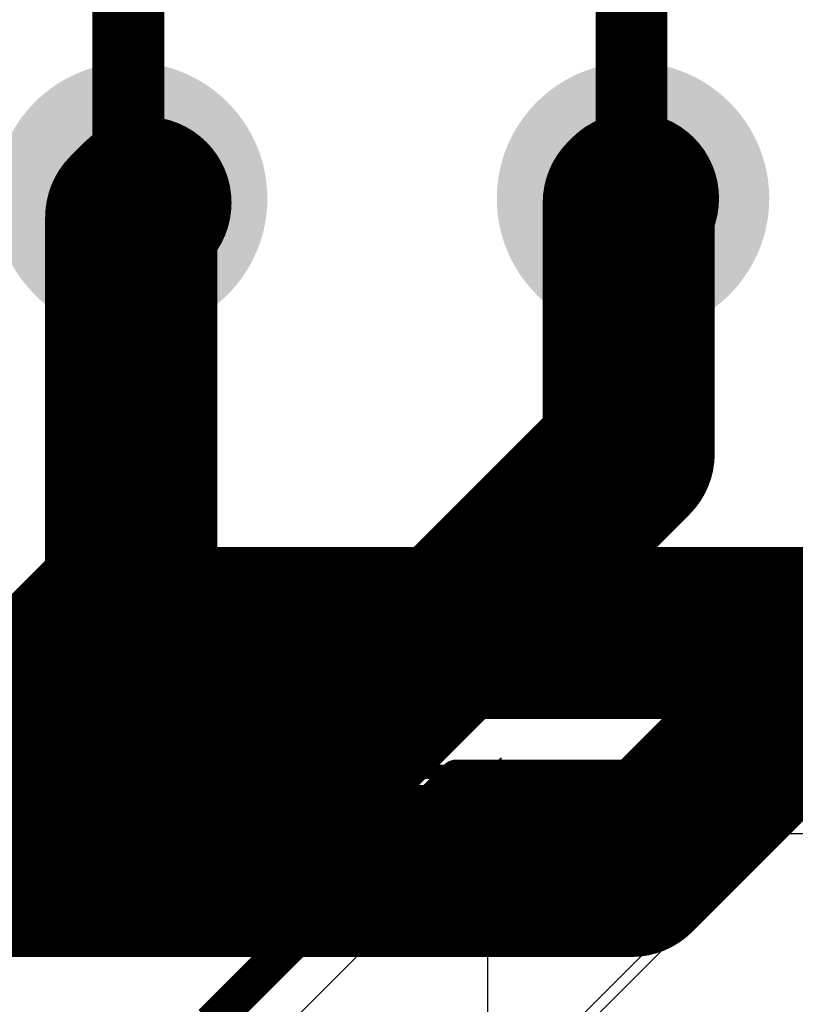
# Model space of a CAD drawing. Header units: inches. Extents: x -6 to 11.2, y -2.2 to 8.3.
# Tile 105 of 256: x 0.706 to 0.919, y 2.278 to 2.549. Entities that reach past the tile are written whole.
import ezdxf

# ---------------------------------------------------------------- set-up
doc = ezdxf.new("R2010")
doc.units = ezdxf.units.IN
doc.header["$MEASUREMENT"] = 0
for name, color, linetype in [('Board Layer Stack Bottom Overlay', 54, 'Continuous'), ('Board Layer Stack Bottom Solder', 6, 'Continuous'), ('Bottom Comp Body -Top13)-Comp Body -Bot14)', 56, 'Continuous'), ('Bottom Courtyard -Top15)-Courtyard -Bot16)', 56, 'Continuous'), ('Drill Drawing', 1, 'Continuous'), ('Keep-Out Layer', 6, 'Continuous'), ('Layer  6- Inner', 156, 'Continuous'), ('Layer 1- Top', 1, 'Continuous'), ('Layer 2- GND', 16, 'Continuous'), ('Layer 3- Inner', 16, 'Continuous'), ('Layer 4- Inner', 76, 'Continuous'), ('Layer 5- Inner', 90, 'Continuous'), ('Layer 7- PWR', 76, 'Continuous'), ('Layer 8- Bottom', 5, 'Continuous'), ('Multi-Layer', 9, 'Continuous'), ('Pad Holes', 156, 'Continuous'), ('Top Solder', 216, 'Continuous')]:
    doc.layers.add(name, color=color, linetype=linetype)

# ---------------------------------------------------------------- blocks, each defined once
blk = doc.blocks.new('1843648_B_186')
at = {"layer": 'Board Layer Stack Bottom Solder'}
h = blk.add_hatch(color=6, dxfattribs=at)
edge = h.paths.add_edge_path()
edge.add_arc((0.27559, 0), 0.0374, 0, 360)
h = blk.add_hatch(color=6, dxfattribs=at)
edge = h.paths.add_edge_path()
edge.add_arc((0.41339, 0), 0.0374, 0, 360)
at = {"layer": 'Layer 1- Top'}
h = blk.add_hatch(color=7, dxfattribs=at)
edge = h.paths.add_edge_path()
edge.add_arc((0.27559, 0), 0.03543, 0, 360)
h = blk.add_hatch(color=7, dxfattribs=at)
edge = h.paths.add_edge_path()
edge.add_arc((0.41339, 0), 0.03543, 0, 360)
at = {"layer": 'Layer 2- GND'}
h = blk.add_hatch(color=7, dxfattribs=at)
edge = h.paths.add_edge_path()
edge.add_arc((0.27559, 0), 0.03362, 0, 360)
h = blk.add_hatch(color=7, dxfattribs=at)
edge = h.paths.add_edge_path()
edge.add_arc((0.41339, 0), 0.03362, 0, 360)
at = {"layer": 'Layer 7- PWR'}
h = blk.add_hatch(color=7, dxfattribs=at)
edge = h.paths.add_edge_path()
edge.add_arc((0.27559, 0), 0.03362, 0, 360)
h = blk.add_hatch(color=7, dxfattribs=at)
edge = h.paths.add_edge_path()
edge.add_arc((0.41339, 0), 0.03362, 0, 360)
at = {"layer": 'Layer 8- Bottom'}
h = blk.add_hatch(color=7, dxfattribs=at)
edge = h.paths.add_edge_path()
edge.add_arc((0.27559, 0), 0.03543, 0, 360)
h = blk.add_hatch(color=7, dxfattribs=at)
edge = h.paths.add_edge_path()
edge.add_arc((0.41339, 0), 0.03543, 0, 360)
at = {"layer": 'Multi-Layer'}
h = blk.add_hatch(color=9, dxfattribs=at)
edge = h.paths.add_edge_path()
edge.add_arc((0.27559, 0), 0.03543, 0, 360)
h = blk.add_hatch(color=9, dxfattribs=at)
edge = h.paths.add_edge_path()
edge.add_arc((0.41339, 0), 0.03543, 0, 360)
at = {"layer": 'Pad Holes'}
h = blk.add_hatch(color=7, dxfattribs=at)
edge = h.paths.add_edge_path()
edge.add_arc((0.27559, 0), 0.02362, 0, 360)
h = blk.add_hatch(color=7, dxfattribs=at)
edge = h.paths.add_edge_path()
edge.add_arc((0.41339, 0), 0.02362, 0, 360)
at = {"layer": 'Top Solder'}
h = blk.add_hatch(color=216, dxfattribs=at)
edge = h.paths.add_edge_path()
edge.add_arc((0.27559, 0), 0.0374, 0, 360)
h = blk.add_hatch(color=216, dxfattribs=at)
edge = h.paths.add_edge_path()
edge.add_arc((0.41339, 0), 0.0374, 0, 360)
at = {"layer": 'Board Layer Stack Bottom Overlay'}
blk.add_lwpolyline([(0.78543, 0.11811, 0.00787, 0.00787, 0), (-0.09646, 0.11811, 0.00787, 0.00787, 0)], format="xyseb", dxfattribs=at)
at = {"layer": 'Bottom Comp Body -Top13)-Comp Body -Bot14)'}
blk.add_lwpolyline([(0.78543, 0.11811, 0.00394, 0.00394, 0), (-0.09646, 0.11811, 0.00394, 0.00394, 0)], format="xyseb", dxfattribs=at)
at = {"layer": 'Bottom Courtyard -Top15)-Courtyard -Bot16)'}
blk.add_lwpolyline([(0.8248, 0.15748, 0.00394, 0.00394, 0), (-0.13583, 0.15748, 0.00394, 0.00394, 0)], format="xyseb", dxfattribs=at)

msp = doc.modelspace()

# ---------------------------------------------------------------- linework, layer by layer
at = {"layer": 'Drill Drawing'}
for points in [[(0.72661, 2.50961, 0.002, 0.002, 0), (0.73661, 2.50461, 0.002, 0.002, 0)], [(0.72661, 2.50961, 0.002, 0.002, 0), (0.73161, 2.49961, 0.002, 0.002, 0)], [(0.73661, 2.50461, 0.002, 0.002, 0), (0.74661, 2.50961, 0.002, 0.002, 0)], [(0.74161, 2.49961, 0.002, 0.002, 0), (0.74661, 2.50961, 0.002, 0.002, 0)], [(0.86441, 2.50961, 0.002, 0.002, 0), (0.87441, 2.50461, 0.002, 0.002, 0)], [(0.86441, 2.50961, 0.002, 0.002, 0), (0.86941, 2.49961, 0.002, 0.002, 0)], [(0.87441, 2.50461, 0.002, 0.002, 0), (0.88441, 2.50961, 0.002, 0.002, 0)], [(0.87941, 2.49961, 0.002, 0.002, 0), (0.88441, 2.50961, 0.002, 0.002, 0)], [(0.73061, 2.50561, 0.002, 0.002, 0), (0.73661, 2.50261, 0.002, 0.002, 0)], [(0.73061, 2.50561, 0.002, 0.002, 0), (0.73361, 2.49961, 0.002, 0.002, 0)], [(0.73661, 2.50261, 0.002, 0.002, 0), (0.74261, 2.50561, 0.002, 0.002, 0)], [(0.73961, 2.49961, 0.002, 0.002, 0), (0.74261, 2.50561, 0.002, 0.002, 0)], [(0.86841, 2.50561, 0.002, 0.002, 0), (0.87441, 2.50261, 0.002, 0.002, 0)], [(0.86841, 2.50561, 0.002, 0.002, 0), (0.87141, 2.49961, 0.002, 0.002, 0)], [(0.87441, 2.50261, 0.002, 0.002, 0), (0.88041, 2.50561, 0.002, 0.002, 0)], [(0.87741, 2.49961, 0.002, 0.002, 0), (0.88041, 2.50561, 0.002, 0.002, 0)], [(0.72661, 2.48961, 0.002, 0.002, 0), (0.73161, 2.49961, 0.002, 0.002, 0)], [(0.73061, 2.49361, 0.002, 0.002, 0), (0.73361, 2.49961, 0.002, 0.002, 0)], [(0.73961, 2.49961, 0.002, 0.002, 0), (0.74261, 2.49361, 0.002, 0.002, 0)], [(0.74161, 2.49961, 0.002, 0.002, 0), (0.74661, 2.48961, 0.002, 0.002, 0)], [(0.86441, 2.48961, 0.002, 0.002, 0), (0.86941, 2.49961, 0.002, 0.002, 0)], [(0.86841, 2.49361, 0.002, 0.002, 0), (0.87141, 2.49961, 0.002, 0.002, 0)], [(0.87741, 2.49961, 0.002, 0.002, 0), (0.88041, 2.49361, 0.002, 0.002, 0)], [(0.87941, 2.49961, 0.002, 0.002, 0), (0.88441, 2.48961, 0.002, 0.002, 0)], [(0.72661, 2.48961, 0.002, 0.002, 0), (0.73661, 2.49461, 0.002, 0.002, 0)], [(0.73061, 2.49361, 0.002, 0.002, 0), (0.73661, 2.49661, 0.002, 0.002, 0)], [(0.73661, 2.49661, 0.002, 0.002, 0), (0.74261, 2.49361, 0.002, 0.002, 0)], [(0.73661, 2.49461, 0.002, 0.002, 0), (0.74661, 2.48961, 0.002, 0.002, 0)], [(0.86441, 2.48961, 0.002, 0.002, 0), (0.87441, 2.49461, 0.002, 0.002, 0)], [(0.86841, 2.49361, 0.002, 0.002, 0), (0.87441, 2.49661, 0.002, 0.002, 0)], [(0.87441, 2.49661, 0.002, 0.002, 0), (0.88041, 2.49361, 0.002, 0.002, 0)], [(0.87441, 2.49461, 0.002, 0.002, 0), (0.88441, 2.48961, 0.002, 0.002, 0)]]:
    msp.add_lwpolyline(points, format="xyseb", dxfattribs=at)
for points in [[(0.72611, 2.50961, 0.001, 0.001, 1), (0.72711, 2.50961, 0.001, 0.001, 1)], [(0.72611, 2.50961, 0.001, 0.001, 1), (0.72711, 2.50961, 0.001, 0.001, 1)], [(0.74611, 2.50961, 0.001, 0.001, 1), (0.74711, 2.50961, 0.001, 0.001, 1)], [(0.74611, 2.50961, 0.001, 0.001, 1), (0.74711, 2.50961, 0.001, 0.001, 1)], [(0.86391, 2.50961, 0.001, 0.001, 1), (0.86491, 2.50961, 0.001, 0.001, 1)], [(0.86391, 2.50961, 0.001, 0.001, 1), (0.86491, 2.50961, 0.001, 0.001, 1)], [(0.88391, 2.50961, 0.001, 0.001, 1), (0.88491, 2.50961, 0.001, 0.001, 1)], [(0.88391, 2.50961, 0.001, 0.001, 1), (0.88491, 2.50961, 0.001, 0.001, 1)], [(0.73011, 2.50561, 0.001, 0.001, 1), (0.73111, 2.50561, 0.001, 0.001, 1)], [(0.73011, 2.50561, 0.001, 0.001, 1), (0.73111, 2.50561, 0.001, 0.001, 1)], [(0.74211, 2.50561, 0.001, 0.001, 1), (0.74311, 2.50561, 0.001, 0.001, 1)], [(0.74211, 2.50561, 0.001, 0.001, 1), (0.74311, 2.50561, 0.001, 0.001, 1)], [(0.86791, 2.50561, 0.001, 0.001, 1), (0.86891, 2.50561, 0.001, 0.001, 1)], [(0.86791, 2.50561, 0.001, 0.001, 1), (0.86891, 2.50561, 0.001, 0.001, 1)], [(0.87991, 2.50561, 0.001, 0.001, 1), (0.88091, 2.50561, 0.001, 0.001, 1)], [(0.87991, 2.50561, 0.001, 0.001, 1), (0.88091, 2.50561, 0.001, 0.001, 1)], [(0.73611, 2.50461, 0.001, 0.001, 1), (0.73711, 2.50461, 0.001, 0.001, 1)], [(0.73611, 2.50461, 0.001, 0.001, 1), (0.73711, 2.50461, 0.001, 0.001, 1)], [(0.73611, 2.50261, 0.001, 0.001, 1), (0.73711, 2.50261, 0.001, 0.001, 1)], [(0.73611, 2.50261, 0.001, 0.001, 1), (0.73711, 2.50261, 0.001, 0.001, 1)], [(0.87391, 2.50461, 0.001, 0.001, 1), (0.87491, 2.50461, 0.001, 0.001, 1)], [(0.87391, 2.50461, 0.001, 0.001, 1), (0.87491, 2.50461, 0.001, 0.001, 1)], [(0.87391, 2.50261, 0.001, 0.001, 1), (0.87491, 2.50261, 0.001, 0.001, 1)], [(0.87391, 2.50261, 0.001, 0.001, 1), (0.87491, 2.50261, 0.001, 0.001, 1)], [(0.73111, 2.49961, 0.001, 0.001, 1), (0.73211, 2.49961, 0.001, 0.001, 1)], [(0.73111, 2.49961, 0.001, 0.001, 1), (0.73211, 2.49961, 0.001, 0.001, 1)], [(0.73311, 2.49961, 0.001, 0.001, 1), (0.73411, 2.49961, 0.001, 0.001, 1)], [(0.73311, 2.49961, 0.001, 0.001, 1), (0.73411, 2.49961, 0.001, 0.001, 1)], [(0.73911, 2.49961, 0.001, 0.001, 1), (0.74011, 2.49961, 0.001, 0.001, 1)], [(0.73911, 2.49961, 0.001, 0.001, 1), (0.74011, 2.49961, 0.001, 0.001, 1)], [(0.74111, 2.49961, 0.001, 0.001, 1), (0.74211, 2.49961, 0.001, 0.001, 1)], [(0.74111, 2.49961, 0.001, 0.001, 1), (0.74211, 2.49961, 0.001, 0.001, 1)], [(0.86891, 2.49961, 0.001, 0.001, 1), (0.86991, 2.49961, 0.001, 0.001, 1)], [(0.86891, 2.49961, 0.001, 0.001, 1), (0.86991, 2.49961, 0.001, 0.001, 1)], [(0.87091, 2.49961, 0.001, 0.001, 1), (0.87191, 2.49961, 0.001, 0.001, 1)], [(0.87091, 2.49961, 0.001, 0.001, 1), (0.87191, 2.49961, 0.001, 0.001, 1)], [(0.87691, 2.49961, 0.001, 0.001, 1), (0.87791, 2.49961, 0.001, 0.001, 1)], [(0.87691, 2.49961, 0.001, 0.001, 1), (0.87791, 2.49961, 0.001, 0.001, 1)], [(0.87891, 2.49961, 0.001, 0.001, 1), (0.87991, 2.49961, 0.001, 0.001, 1)], [(0.87891, 2.49961, 0.001, 0.001, 1), (0.87991, 2.49961, 0.001, 0.001, 1)], [(0.73611, 2.49661, 0.001, 0.001, 1), (0.73711, 2.49661, 0.001, 0.001, 1)], [(0.73611, 2.49661, 0.001, 0.001, 1), (0.73711, 2.49661, 0.001, 0.001, 1)], [(0.73611, 2.49461, 0.001, 0.001, 1), (0.73711, 2.49461, 0.001, 0.001, 1)], [(0.73611, 2.49461, 0.001, 0.001, 1), (0.73711, 2.49461, 0.001, 0.001, 1)], [(0.87391, 2.49661, 0.001, 0.001, 1), (0.87491, 2.49661, 0.001, 0.001, 1)], [(0.87391, 2.49661, 0.001, 0.001, 1), (0.87491, 2.49661, 0.001, 0.001, 1)], [(0.87391, 2.49461, 0.001, 0.001, 1), (0.87491, 2.49461, 0.001, 0.001, 1)], [(0.87391, 2.49461, 0.001, 0.001, 1), (0.87491, 2.49461, 0.001, 0.001, 1)], [(0.73011, 2.49361, 0.001, 0.001, 1), (0.73111, 2.49361, 0.001, 0.001, 1)], [(0.73011, 2.49361, 0.001, 0.001, 1), (0.73111, 2.49361, 0.001, 0.001, 1)], [(0.74211, 2.49361, 0.001, 0.001, 1), (0.74311, 2.49361, 0.001, 0.001, 1)], [(0.74211, 2.49361, 0.001, 0.001, 1), (0.74311, 2.49361, 0.001, 0.001, 1)], [(0.86791, 2.49361, 0.001, 0.001, 1), (0.86891, 2.49361, 0.001, 0.001, 1)], [(0.86791, 2.49361, 0.001, 0.001, 1), (0.86891, 2.49361, 0.001, 0.001, 1)], [(0.87991, 2.49361, 0.001, 0.001, 1), (0.88091, 2.49361, 0.001, 0.001, 1)], [(0.87991, 2.49361, 0.001, 0.001, 1), (0.88091, 2.49361, 0.001, 0.001, 1)], [(0.72611, 2.48961, 0.001, 0.001, 1), (0.72711, 2.48961, 0.001, 0.001, 1)], [(0.72611, 2.48961, 0.001, 0.001, 1), (0.72711, 2.48961, 0.001, 0.001, 1)], [(0.74611, 2.48961, 0.001, 0.001, 1), (0.74711, 2.48961, 0.001, 0.001, 1)], [(0.74611, 2.48961, 0.001, 0.001, 1), (0.74711, 2.48961, 0.001, 0.001, 1)], [(0.86391, 2.48961, 0.001, 0.001, 1), (0.86491, 2.48961, 0.001, 0.001, 1)], [(0.86391, 2.48961, 0.001, 0.001, 1), (0.86491, 2.48961, 0.001, 0.001, 1)], [(0.88391, 2.48961, 0.001, 0.001, 1), (0.88491, 2.48961, 0.001, 0.001, 1)], [(0.88391, 2.48961, 0.001, 0.001, 1), (0.88491, 2.48961, 0.001, 0.001, 1)]]:
    msp.add_lwpolyline(points, format="xyseb", close=True, dxfattribs=at)
at = {"layer": 'Keep-Out Layer'}
for p, q in [((0.83819, 2.34606), (0.75315, 2.26102)), ((0.83819, 2.34094), (0.83819, 2.34606)), ((1.28661, 2.34094), (0.83819, 2.34094))]:
    msp.add_line(p, q, dxfattribs=at)
for points in [[(0.75866, 2.27323, 0.01, 0.01, 0), (0.82598, 2.34055, 0.01, 0.01, 0)], [(0.82598, 2.34055, 0.01, 0.01, 0), (1.24016, 2.34055, 0.01, 0.01, 0)]]:
    msp.add_lwpolyline(points, format="xyseb", dxfattribs=at)
msp.add_lwpolyline([(0.82348, 2.34055, 0.005, 0.005, 1), (0.82848, 2.34055, 0.005, 0.005, 1)], format="xyseb", close=True, dxfattribs=at)
msp.add_lwpolyline([(0.82348, 2.34055, 0.005, 0.005, 1), (0.82848, 2.34055, 0.005, 0.005, 1)], format="xyseb", close=True, dxfattribs=at)
at = {"layer": 'Layer  6- Inner'}
for points in [[(0.65, 2.27126, 0.04724, 0.04724, 0), (0.75906, 2.38031, 0.04724, 0.04724, 0)], [(0.75906, 2.38031, 0.04724, 0.04724, 0), (1.08976, 2.38031, 0.04724, 0.04724, 0)]]:
    msp.add_lwpolyline(points, format="xyseb", dxfattribs=at)
msp.add_lwpolyline([(0.74724, 2.38031, 0.02362, 0.02362, 1), (0.77087, 2.38031, 0.02362, 0.02362, 1)], format="xyseb", close=True, dxfattribs=at)
msp.add_lwpolyline([(0.74724, 2.38031, 0.02362, 0.02362, 1), (0.77087, 2.38031, 0.02362, 0.02362, 1)], format="xyseb", close=True, dxfattribs=at)
at = {"layer": 'Layer 1- Top'}
for p, q in [((0.83336, 2.2442), (0.91442, 2.32526)), ((0.91442, 2.32526), (1.06829, 2.32526))]:
    msp.add_line(p, q, dxfattribs=at)
for points in [[(0.73583, 2.50315, 0.01969, 0.01969, 0), (0.73583, 2.61299, 0.01969, 0.01969, 0)], [(0.87402, 2.51181, 0.01969, 0.01969, 0), (0.87402, 2.61299, 0.01969, 0.01969, 0)], [(0.87323, 2.49843, 0.04724, 0.04724, 0), (0.87441, 2.49961, 0.04724, 0.04724, 0)], [(0.87323, 2.42953, 0.04724, 0.04724, 0), (0.87323, 2.49843, 0.04724, 0.04724, 0)], [(0.87402, 2.51181, 0.01969, 0.01969, 0), (0.88386, 2.50197, 0.01969, 0.01969, 0)], [(0.73583, 2.50315, 0.01969, 0.01969, 0), (0.7378, 2.50118, 0.01969, 0.01969, 0)], [(0.76063, 2.31693, 0.04724, 0.04724, 0), (0.87323, 2.42953, 0.04724, 0.04724, 0)], [(0.63069, 2.31693, 0.04724, 0.04724, 0), (0.76063, 2.31693, 0.04724, 0.04724, 0)]]:
    msp.add_lwpolyline(points, format="xyseb", dxfattribs=at)
for points in [[(0.8626, 2.49961, 0.02362, 0.02362, 1), (0.88622, 2.49961, 0.02362, 0.02362, 1)], [(0.86142, 2.49843, 0.02362, 0.02362, 1), (0.88504, 2.49843, 0.02362, 0.02362, 1)], [(0.86142, 2.49843, 0.02362, 0.02362, 1), (0.88504, 2.49843, 0.02362, 0.02362, 1)], [(0.86909, 2.51181, 0.00984, 0.00984, 1), (0.87894, 2.51181, 0.00984, 0.00984, 1)], [(0.86909, 2.51181, 0.00984, 0.00984, 1), (0.87894, 2.51181, 0.00984, 0.00984, 1)], [(0.73091, 2.50315, 0.00984, 0.00984, 1), (0.74075, 2.50315, 0.00984, 0.00984, 1)], [(0.73091, 2.50315, 0.00984, 0.00984, 1), (0.74075, 2.50315, 0.00984, 0.00984, 1)], [(0.87894, 2.50197, 0.00984, 0.00984, 1), (0.88878, 2.50197, 0.00984, 0.00984, 1)], [(0.73287, 2.50118, 0.00984, 0.00984, 1), (0.74272, 2.50118, 0.00984, 0.00984, 1)], [(0.86142, 2.42953, 0.02362, 0.02362, 1), (0.88504, 2.42953, 0.02362, 0.02362, 1)], [(0.86142, 2.42953, 0.02362, 0.02362, 1), (0.88504, 2.42953, 0.02362, 0.02362, 1)], [(0.74882, 2.31693, 0.02362, 0.02362, 1), (0.77244, 2.31693, 0.02362, 0.02362, 1)], [(0.74882, 2.31693, 0.02362, 0.02362, 1), (0.77244, 2.31693, 0.02362, 0.02362, 1)]]:
    msp.add_lwpolyline(points, format="xyseb", close=True, dxfattribs=at)
at = {"layer": 'Layer 3- Inner'}
for p, q in [((0.77396, 2.18892), (0.9103, 2.32526)), ((0.9103, 2.32526), (1.24016, 2.32526))]:
    msp.add_line(p, q, dxfattribs=at)
at = {"layer": 'Layer 4- Inner'}
for points in [[(0.87402, 2.31496, 0.04724, 0.04724, 0), (1.00768, 2.44863, 0.04724, 0.04724, 0)], [(0.59151, 2.31496, 0.04724, 0.04724, 0), (0.87402, 2.31496, 0.04724, 0.04724, 0)]]:
    msp.add_lwpolyline(points, format="xyseb", dxfattribs=at)
msp.add_lwpolyline([(0.8622, 2.31496, 0.02362, 0.02362, 1), (0.88583, 2.31496, 0.02362, 0.02362, 1)], format="xyseb", close=True, dxfattribs=at)
msp.add_lwpolyline([(0.8622, 2.31496, 0.02362, 0.02362, 1), (0.88583, 2.31496, 0.02362, 0.02362, 1)], format="xyseb", close=True, dxfattribs=at)
at = {"layer": 'Layer 5- Inner'}
for p, q in [((0.77396, 2.26689), (0.83232, 2.32526)), ((0.83232, 2.32526), (1.24016, 2.32526))]:
    msp.add_line(p, q, dxfattribs=at)
at = {"layer": 'Layer 8- Bottom'}
for p, q in [((0.83458, 2.1986), (0.83458, 2.32526)), ((0.83458, 2.32526), (0.98657, 2.32526))]:
    msp.add_line(p, q, dxfattribs=at)
for points in [[(0.73661, 2.49449, 0.04724, 0.04724, 0), (0.74055, 2.49843, 0.04724, 0.04724, 0)], [(0.73661, 2.39033, 0.04724, 0.04724, 0), (0.73661, 2.49449, 0.04724, 0.04724, 0)], [(0.6951, 2.34882, 0.04724, 0.04724, 0), (0.73661, 2.39033, 0.04724, 0.04724, 0)], [(0.39094, 2.34882, 0.04724, 0.04724, 0), (0.6951, 2.34882, 0.04724, 0.04724, 0)]]:
    msp.add_lwpolyline(points, format="xyseb", dxfattribs=at)
for points in [[(0.72874, 2.49843, 0.02362, 0.02362, 1), (0.75236, 2.49843, 0.02362, 0.02362, 1)], [(0.7248, 2.49449, 0.02362, 0.02362, 1), (0.74843, 2.49449, 0.02362, 0.02362, 1)], [(0.7248, 2.49449, 0.02362, 0.02362, 1), (0.74843, 2.49449, 0.02362, 0.02362, 1)], [(0.7248, 2.39033, 0.02362, 0.02362, 1), (0.74843, 2.39033, 0.02362, 0.02362, 1)], [(0.7248, 2.39033, 0.02362, 0.02362, 1), (0.74843, 2.39033, 0.02362, 0.02362, 1)], [(0.68329, 2.34882, 0.02362, 0.02362, 1), (0.70691, 2.34882, 0.02362, 0.02362, 1)], [(0.68329, 2.34882, 0.02362, 0.02362, 1), (0.70691, 2.34882, 0.02362, 0.02362, 1)]]:
    msp.add_lwpolyline(points, format="xyseb", close=True, dxfattribs=at)

# ---------------------------------------------------------------- block references
at = {"rotation": 180}
msp.add_blockref('1843648_B_186', (1.15, 2.49961), dxfattribs=at)

doc.saveas('drawing.dxf')
